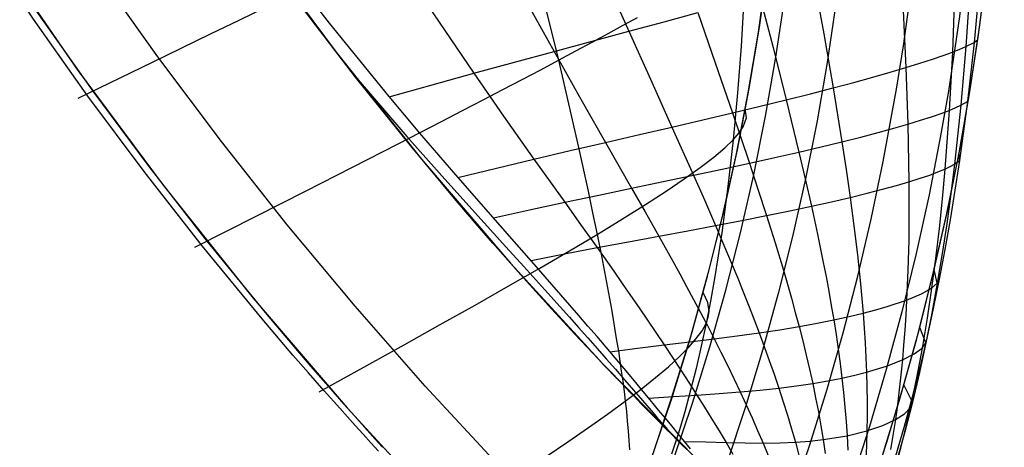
# Model space of a CAD drawing. Header units: millimetres. Extents: x -58 to 58, y -58 to 57.
# Tile 3 of 102: x -47.54 to -34.01, y -38.67 to -32.79. Entities that reach past the tile are written whole.
import ezdxf

# ---------------------------------------------------------------- set-up
doc = ezdxf.new("R2010")
doc.units = ezdxf.units.MM
doc.header["$MEASUREMENT"] = 0
doc.layers.add('Predefinito', color=5, linetype='Continuous')

msp = doc.modelspace()

# ---------------------------------------------------------------- linework, layer by layer
at = {"layer": 'Predefinito', "extrusion": (2.88321e-07, -6.82626e-07, 1)}
msp.add_lwpolyline([(-36.323, -40.631), (-36.008, -39.766), (-35.717, -38.902), (-35.451, -38.039), (-35.21, -37.177), (-34.992, -36.317), (-34.797, -35.459), (-34.625, -34.603), (-34.475, -33.75), (-34.347, -32.9), (-34.24, -32.054), (-34.155, -31.211), (-34.089, -30.373), (-34.043, -29.539), (-34.017, -28.71), (-34.009, -27.885), (-34.02, -27.066), (-34.049, -26.253), (-34.094, -25.446), (-34.157, -24.645), (-34.235, -23.85), (-34.33, -23.062), (-34.439, -22.281), (-34.563, -21.508), (-34.701, -20.741), (-34.853, -19.983), (-35.018, -19.232), (-35.196, -18.49), (-35.386, -17.755), (-35.587, -17.03), (-35.8, -16.313), (-36.257, -14.906), (-36.501, -14.215), (-36.758, -13.528), (-37.029, -12.846), (-37.313, -12.169), (-37.614, -11.499), (-37.931, -10.834), (-38.265, -10.177), (-38.619, -9.526), (-38.992, -8.883), (-39.385, -8.249), (-39.801, -7.624), (-40.238, -7.008), (-40.698, -6.403), (-41.182, -5.809), (-41.69, -5.227), (-41.954, -4.941), (-42.223, -4.658), (-42.5, -4.379), (-42.782, -4.103), (-43.071, -3.83), (-43.367, -3.562), (-43.669, -3.297), (-43.978, -3.035), (-44.293, -2.778), (-44.615, -2.524), (-45.279, -2.029), (-45.97, -1.55), (-46.689, -1.087), (-47.435, -0.642), (-48.209, -0.214), (-49.012, 0.196), (-49.843, 0.589), (-50.704, 0.965), (-51.595, 1.322), (-52.516, 1.663), (-53.468, 1.986), (-54.452, 2.291)], dxfattribs=at)
at = {"layer": 'Predefinito'}
for points in [[(-49.89, -21.938), (-49.103, -23.647), (-48.257, -25.327), (-47.354, -26.978), (-46.395, -28.596), (-45.38, -30.181), (-44.312, -31.729), (-43.19, -33.24), (-42.017, -34.711), (-40.794, -36.14), (-39.522, -37.527), (-38.203, -38.868), (-36.839, -40.164), (-35.431, -41.412), (-33.98, -42.61)], [(-33.304, -45.641), (-34.468, -44.768), (-35.612, -43.864), (-36.733, -42.929), (-37.831, -41.965), (-38.904, -40.972), (-39.952, -39.952), (-40.972, -38.904), (-41.965, -37.831), (-42.929, -36.733), (-43.864, -35.612), (-44.768, -34.468), (-45.641, -33.304), (-46.482, -32.12), (-47.29, -30.917), (-48.066, -29.698), (-48.807, -28.462), (-49.515, -27.213), (-50.188, -25.95), (-50.827, -24.676), (-51.43, -23.391), (-51.999, -22.098)], [(-39.891, -41.412), (-39.523, -40.561), (-39.183, -39.711), (-38.869, -38.861), (-38.582, -38.013), (-38.321, -37.165), (-38.086, -36.32), (-37.875, -35.477), (-37.689, -34.636), (-37.527, -33.797), (-37.387, -32.962), (-37.271, -32.129), (-37.176, -31.3), (-37.104, -30.475), (-37.052, -29.654), (-37.021, -28.837), (-37.009, -28.025), (-37.017, -27.217), (-37.044, -26.415), (-37.089, -25.619), (-37.152, -24.828), (-37.232, -24.043), (-37.329, -23.265), (-37.442, -22.494)], [(-39.891, -41.412), (-39.523, -40.561), (-39.183, -39.711), (-38.869, -38.861), (-38.582, -38.013), (-38.321, -37.165), (-38.086, -36.32), (-37.875, -35.477), (-37.689, -34.636), (-37.527, -33.797), (-37.387, -32.962), (-37.271, -32.129), (-37.176, -31.3), (-37.104, -30.475), (-37.052, -29.654), (-37.021, -28.837), (-37.009, -28.025), (-37.017, -27.217), (-37.044, -26.415), (-37.089, -25.619), (-37.152, -24.828), (-37.232, -24.043), (-37.329, -23.265), (-37.442, -22.494)], [(-37.505, -40.91), (-37.213, -40.158), (-36.939, -39.401), (-36.682, -38.638), (-36.444, -37.87), (-36.223, -37.097), (-36.021, -36.318), (-35.837, -35.534), (-35.67, -34.744), (-35.488, -33.75), (-35.393, -33.151), (-35.283, -32.352), (-35.192, -31.553), (-35.119, -30.755), (-35.065, -29.956), (-35.029, -29.158), (-35.011, -28.36), (-35.011, -27.562), (-35.029, -26.764), (-35.064, -25.966), (-35.117, -25.169), (-35.186, -24.371), (-35.273, -23.574), (-35.377, -22.777)], [(-36.371, -22.891), (-36.266, -23.692), (-36.179, -24.494), (-36.11, -25.298), (-36.058, -26.102), (-36.025, -26.907), (-36.01, -27.714), (-36.014, -28.522), (-36.036, -29.33), (-36.078, -30.141), (-36.139, -30.952), (-36.244, -31.968), (-36.321, -32.576), (-36.441, -33.383), (-36.581, -34.184), (-36.74, -34.981), (-36.917, -35.772), (-37.114, -36.558), (-37.33, -37.34), (-37.565, -38.116), (-37.819, -38.887), (-38.092, -39.653), (-38.384, -40.414), (-38.695, -41.17)], [(-36.323, -40.631), (-36.007, -39.767), (-35.717, -38.903), (-35.451, -38.039), (-35.21, -37.178), (-34.992, -36.317), (-34.797, -35.459), (-34.625, -34.603), (-34.475, -33.75), (-34.347, -32.901), (-34.24, -32.054), (-34.154, -31.212), (-34.089, -30.373), (-34.043, -29.539), (-34.017, -28.71), (-34.009, -27.886), (-34.02, -27.067), (-34.048, -26.253), (-34.094, -25.446), (-34.157, -24.645), (-34.235, -23.85), (-34.329, -23.062)], [(-52.636, -23.145), (-51.806, -24.948), (-50.914, -26.722), (-49.961, -28.463), (-48.949, -30.171), (-47.878, -31.842), (-46.751, -33.476), (-45.567, -35.069), (-44.33, -36.621), (-43.039, -38.13), (-41.698, -39.592), (-40.306, -41.008), (-38.867, -42.375), (-37.381, -43.691), (-35.851, -44.955), (-34.278, -46.166), (-32.664, -47.322)]]:
    msp.add_lwpolyline(points, dxfattribs=at)
at = {"layer": 'Predefinito', "extrusion": (-0.137595, 0.978799, -0.151723)}
msp.add_lwpolyline([(47.609, 24.462), (47.434, 24.652)], dxfattribs=at)
at = {"layer": 'Predefinito', "extrusion": (0.157007, 0.987598, 0)}
msp.add_lwpolyline([(29.748, 320), (29.726, 320), (29.703, 319.999), (29.681, 319.998), (29.658, 319.996), (29.635, 319.994), (29.612, 319.991), (29.589, 319.987), (29.566, 319.983), (29.543, 319.979), (29.519, 319.974), (29.496, 319.968), (29.473, 319.961), (29.449, 319.954), (29.426, 319.947), (29.403, 319.939), (29.38, 319.93), (29.357, 319.92), (29.334, 319.91), (29.311, 319.9), (29.289, 319.888), (29.266, 319.876), (29.244, 319.864), (29.222, 319.851), (29.201, 319.837), (29.179, 319.823), (29.158, 319.808), (29.138, 319.792), (29.118, 319.776), (29.098, 319.76), (29.078, 319.743), (29.059, 319.725), (29.041, 319.707), (29.023, 319.689), (29.005, 319.67), (28.988, 319.65), (28.972, 319.63), (28.956, 319.61), (28.94, 319.589), (28.925, 319.568), (28.911, 319.547), (28.897, 319.526), (28.884, 319.504), (28.872, 319.482), (28.86, 319.459), (28.848, 319.437), (28.838, 319.414), (28.828, 319.391), (28.818, 319.368), (28.809, 319.345), (28.801, 319.322), (28.794, 319.298), (28.787, 319.275), (28.78, 319.252), (28.774, 319.229), (28.769, 319.205), (28.765, 319.182), (28.761, 319.159), (28.757, 319.136), (28.754, 319.113), (28.752, 319.09), (28.75, 319.067), (28.749, 319.045), (28.748, 319.022), (28.748, 319)], dxfattribs=at)
at = {"layer": 'Predefinito', "extrusion": (0.162862, 0.986649, 0)}
msp.add_lwpolyline([(29.518, 320), (29.496, 320), (29.473, 319.999), (29.451, 319.998), (29.428, 319.996), (29.405, 319.994), (29.382, 319.991), (29.359, 319.987), (29.336, 319.983), (29.313, 319.979), (29.289, 319.974), (29.266, 319.968), (29.243, 319.961), (29.219, 319.954), (29.196, 319.947), (29.173, 319.939), (29.15, 319.93), (29.127, 319.92), (29.104, 319.91), (29.081, 319.9), (29.059, 319.888), (29.036, 319.876), (29.014, 319.864), (28.992, 319.851), (28.971, 319.837), (28.949, 319.823), (28.928, 319.808), (28.908, 319.792), (28.888, 319.776), (28.868, 319.76), (28.848, 319.743), (28.829, 319.725), (28.811, 319.707), (28.793, 319.689), (28.775, 319.67), (28.758, 319.65), (28.741, 319.63), (28.725, 319.61), (28.71, 319.589), (28.695, 319.568), (28.681, 319.547), (28.667, 319.526), (28.654, 319.504), (28.641, 319.482), (28.63, 319.459), (28.618, 319.437), (28.608, 319.414), (28.597, 319.391), (28.588, 319.368), (28.579, 319.345), (28.571, 319.322), (28.563, 319.298), (28.556, 319.275), (28.55, 319.252), (28.544, 319.229), (28.539, 319.205), (28.535, 319.182), (28.531, 319.159), (28.527, 319.136), (28.524, 319.113), (28.522, 319.09), (28.52, 319.067), (28.519, 319.045), (28.518, 319.022), (28.518, 319)], dxfattribs=at)
at = {"layer": 'Predefinito', "extrusion": (1, 0, 0)}
msp.add_lwpolyline([(-33.75, 319), (-33.75, 60.004)], dxfattribs=at)
at = {"layer": 'Predefinito', "extrusion": (-0.112164, 0.9843, -0.136285)}
msp.add_lwpolyline([(46.233, 24.716), (46.022, 24.968)], dxfattribs=at)
at = {"layer": 'Predefinito', "extrusion": (0.168723, 0.985663, 0)}
msp.add_lwpolyline([(29.285, 320), (29.263, 320), (29.24, 319.999), (29.218, 319.998), (29.195, 319.996), (29.172, 319.994), (29.149, 319.991), (29.126, 319.987), (29.103, 319.983), (29.08, 319.979), (29.056, 319.974), (29.033, 319.968), (29.01, 319.961), (28.987, 319.954), (28.963, 319.947), (28.94, 319.939), (28.917, 319.93), (28.894, 319.92), (28.871, 319.91), (28.848, 319.9), (28.826, 319.888), (28.803, 319.876), (28.781, 319.864), (28.759, 319.851), (28.738, 319.837), (28.716, 319.823), (28.696, 319.808), (28.675, 319.792), (28.655, 319.776), (28.635, 319.76), (28.615, 319.743), (28.596, 319.725), (28.578, 319.707), (28.56, 319.689), (28.542, 319.67), (28.525, 319.65), (28.509, 319.63), (28.493, 319.61), (28.477, 319.589), (28.462, 319.568), (28.448, 319.547), (28.434, 319.526), (28.421, 319.504), (28.409, 319.482), (28.397, 319.459), (28.385, 319.437), (28.375, 319.414), (28.365, 319.391), (28.355, 319.368), (28.346, 319.345), (28.338, 319.322), (28.331, 319.298), (28.324, 319.275), (28.317, 319.252), (28.311, 319.229), (28.306, 319.205), (28.302, 319.182), (28.298, 319.159), (28.294, 319.136), (28.291, 319.113), (28.289, 319.09), (28.287, 319.067), (28.286, 319.045), (28.285, 319.022), (28.285, 319)], dxfattribs=at)
at = {"layer": 'Predefinito', "extrusion": (0.185525, 0.98264, 0)}
msp.add_lwpolyline([(29.604, 320), (29.626, 320), (29.648, 319.999), (29.671, 319.998), (29.694, 319.996), (29.716, 319.994), (29.739, 319.991), (29.762, 319.987), (29.786, 319.983), (29.809, 319.979), (29.832, 319.974), (29.856, 319.968), (29.879, 319.961), (29.902, 319.954), (29.925, 319.947), (29.949, 319.939), (29.972, 319.93), (29.995, 319.92), (30.018, 319.91), (30.04, 319.9), (30.063, 319.888), (30.085, 319.876), (30.107, 319.864), (30.129, 319.851), (30.151, 319.837), (30.172, 319.823), (30.193, 319.808), (30.214, 319.792), (30.234, 319.776), (30.254, 319.76), (30.273, 319.743), (30.292, 319.725), (30.311, 319.707), (30.329, 319.689), (30.346, 319.67), (30.363, 319.65), (30.38, 319.63), (30.396, 319.61), (30.411, 319.589), (30.426, 319.568), (30.441, 319.547), (30.454, 319.526), (30.468, 319.504), (30.48, 319.482), (30.492, 319.459), (30.503, 319.437), (30.514, 319.414), (30.524, 319.391), (30.533, 319.368), (30.542, 319.345), (30.551, 319.322), (30.558, 319.298), (30.565, 319.275), (30.571, 319.252), (30.577, 319.229), (30.582, 319.205), (30.587, 319.182), (30.591, 319.159), (30.594, 319.136), (30.597, 319.113), (30.6, 319.09), (30.601, 319.067), (30.603, 319.045), (30.603, 319.022), (30.604, 319)], dxfattribs=at)
at = {"layer": 'Predefinito', "extrusion": (0.180414, 0.983591, 0)}
msp.add_lwpolyline([(28.813, 320), (28.791, 320), (28.769, 319.999), (28.746, 319.998), (28.723, 319.996), (28.7, 319.994), (28.677, 319.991), (28.654, 319.987), (28.631, 319.983), (28.608, 319.979), (28.585, 319.974), (28.561, 319.968), (28.538, 319.961), (28.515, 319.954), (28.491, 319.947), (28.468, 319.939), (28.445, 319.93), (28.422, 319.92), (28.399, 319.91), (28.376, 319.9), (28.354, 319.888), (28.331, 319.876), (28.309, 319.864), (28.287, 319.851), (28.266, 319.837), (28.245, 319.823), (28.224, 319.808), (28.203, 319.792), (28.183, 319.776), (28.163, 319.76), (28.144, 319.743), (28.125, 319.725), (28.106, 319.707), (28.088, 319.689), (28.07, 319.67), (28.053, 319.65), (28.037, 319.63), (28.021, 319.61), (28.005, 319.589), (27.99, 319.568), (27.976, 319.547), (27.962, 319.526), (27.949, 319.504), (27.937, 319.482), (27.925, 319.459), (27.914, 319.437), (27.903, 319.414), (27.893, 319.391), (27.883, 319.368), (27.875, 319.345), (27.866, 319.322), (27.859, 319.298), (27.852, 319.275), (27.845, 319.252), (27.84, 319.229), (27.834, 319.205), (27.83, 319.182), (27.826, 319.159), (27.822, 319.136), (27.819, 319.113), (27.817, 319.09), (27.815, 319.067), (27.814, 319.045), (27.813, 319.022), (27.813, 319)], dxfattribs=at)
at = {"layer": 'Predefinito', "extrusion": (-0.086574, 0.989218, -0.11812)}
msp.add_lwpolyline([(44.732, 25.153), (44.487, 25.483)], dxfattribs=at)
at = {"layer": 'Predefinito', "extrusion": (0.203648, 0.979044, 0)}
msp.add_lwpolyline([(27.846, 320), (27.824, 320), (27.801, 319.999), (27.779, 319.998), (27.756, 319.996), (27.733, 319.994), (27.71, 319.991), (27.687, 319.987), (27.664, 319.983), (27.641, 319.979), (27.617, 319.974), (27.594, 319.968), (27.571, 319.961), (27.547, 319.954), (27.524, 319.947), (27.501, 319.939), (27.478, 319.93), (27.455, 319.92), (27.432, 319.91), (27.409, 319.9), (27.386, 319.888), (27.364, 319.876), (27.342, 319.864), (27.32, 319.851), (27.299, 319.837), (27.277, 319.823), (27.256, 319.808), (27.236, 319.792), (27.215, 319.776), (27.196, 319.76), (27.176, 319.743), (27.157, 319.725), (27.139, 319.707), (27.121, 319.689), (27.103, 319.67), (27.086, 319.65), (27.069, 319.63), (27.053, 319.61), (27.038, 319.589), (27.023, 319.568), (27.009, 319.547), (26.995, 319.526), (26.982, 319.504), (26.969, 319.482), (26.957, 319.459), (26.946, 319.437), (26.935, 319.414), (26.925, 319.391), (26.916, 319.368), (26.907, 319.345), (26.899, 319.322), (26.891, 319.298), (26.884, 319.275), (26.878, 319.252), (26.872, 319.229), (26.867, 319.205), (26.862, 319.182), (26.858, 319.159), (26.855, 319.136), (26.852, 319.113), (26.85, 319.09), (26.848, 319.067), (26.847, 319.045), (26.846, 319.022), (26.846, 319)], dxfattribs=at)
at = {"layer": 'Predefinito', "extrusion": (-0.074056, 0.991392, -0.107967)}
msp.add_lwpolyline([(43.944, 25.456), (43.686, 25.829)], dxfattribs=at)
at = {"layer": 'Predefinito', "extrusion": (0.234631, 0.972085, 0)}
msp.add_lwpolyline([(27.493, 320), (27.516, 320), (27.538, 319.999), (27.561, 319.998), (27.583, 319.996), (27.606, 319.994), (27.629, 319.991), (27.652, 319.987), (27.675, 319.983), (27.699, 319.979), (27.722, 319.974), (27.745, 319.968), (27.769, 319.961), (27.792, 319.954), (27.815, 319.947), (27.838, 319.939), (27.862, 319.93), (27.885, 319.92), (27.907, 319.91), (27.93, 319.9), (27.953, 319.888), (27.975, 319.876), (27.997, 319.864), (28.019, 319.851), (28.041, 319.837), (28.062, 319.823), (28.083, 319.808), (28.104, 319.792), (28.124, 319.776), (28.144, 319.76), (28.163, 319.743), (28.182, 319.725), (28.201, 319.707), (28.219, 319.689), (28.236, 319.67), (28.253, 319.65), (28.27, 319.63), (28.286, 319.61), (28.301, 319.589), (28.316, 319.568), (28.33, 319.547), (28.344, 319.526), (28.357, 319.504), (28.37, 319.482), (28.382, 319.459), (28.393, 319.437), (28.404, 319.414), (28.414, 319.391), (28.423, 319.368), (28.432, 319.345), (28.44, 319.322), (28.448, 319.298), (28.455, 319.275), (28.461, 319.252), (28.467, 319.229), (28.472, 319.205), (28.477, 319.182), (28.481, 319.159), (28.484, 319.136), (28.487, 319.113), (28.489, 319.09), (28.491, 319.067), (28.492, 319.045), (28.493, 319.022), (28.493, 319)], dxfattribs=at)
at = {"layer": 'Predefinito', "extrusion": (-0.061455, 0.993434, -0.096504)}
msp.add_lwpolyline([(43.112, 25.846), (42.845, 26.263)], dxfattribs=at)
at = {"layer": 'Predefinito', "extrusion": (0.249475, 0.968381, 0)}
msp.add_lwpolyline([(25.82, 320), (25.798, 320), (25.776, 319.999), (25.753, 319.998), (25.73, 319.996), (25.707, 319.994), (25.684, 319.991), (25.661, 319.987), (25.638, 319.983), (25.615, 319.979), (25.592, 319.974), (25.568, 319.968), (25.545, 319.961), (25.522, 319.954), (25.498, 319.947), (25.475, 319.939), (25.452, 319.93), (25.429, 319.92), (25.406, 319.91), (25.383, 319.9), (25.361, 319.888), (25.338, 319.876), (25.316, 319.864), (25.294, 319.851), (25.273, 319.837), (25.252, 319.823), (25.231, 319.808), (25.21, 319.792), (25.19, 319.776), (25.17, 319.76), (25.151, 319.743), (25.132, 319.725), (25.113, 319.707), (25.095, 319.689), (25.077, 319.67), (25.06, 319.65), (25.044, 319.63), (25.028, 319.61), (25.012, 319.589), (24.997, 319.568), (24.983, 319.547), (24.969, 319.526), (24.956, 319.504), (24.944, 319.482), (24.932, 319.459), (24.92, 319.437), (24.91, 319.414), (24.9, 319.391), (24.89, 319.368), (24.881, 319.345), (24.873, 319.322), (24.866, 319.298), (24.859, 319.275), (24.852, 319.252), (24.847, 319.229), (24.841, 319.205), (24.837, 319.182), (24.833, 319.159), (24.829, 319.136), (24.826, 319.113), (24.824, 319.09), (24.822, 319.067), (24.821, 319.045), (24.82, 319.022), (24.82, 319)], dxfattribs=at)
at = {"layer": 'Predefinito', "extrusion": (-0.034672, 0.997271, -0.065179)}
msp.add_lwpolyline([(41.239, 27.17), (40.991, 27.634)], dxfattribs=at)
at = {"layer": 'Predefinito', "extrusion": (0.282621, 0.959232, 0)}
msp.add_lwpolyline([(25.255, 320), (25.277, 320), (25.3, 319.999), (25.322, 319.998), (25.345, 319.996), (25.368, 319.994), (25.391, 319.991), (25.414, 319.987), (25.437, 319.983), (25.46, 319.979), (25.484, 319.974), (25.507, 319.968), (25.53, 319.961), (25.554, 319.954), (25.577, 319.947), (25.6, 319.939), (25.623, 319.93), (25.646, 319.92), (25.669, 319.91), (25.692, 319.9), (25.714, 319.888), (25.737, 319.876), (25.759, 319.864), (25.781, 319.851), (25.802, 319.837), (25.824, 319.823), (25.845, 319.808), (25.865, 319.792), (25.885, 319.776), (25.905, 319.76), (25.925, 319.743), (25.944, 319.725), (25.962, 319.707), (25.98, 319.689), (25.998, 319.67), (26.015, 319.65), (26.032, 319.63), (26.048, 319.61), (26.063, 319.589), (26.078, 319.568), (26.092, 319.547), (26.106, 319.526), (26.119, 319.504), (26.132, 319.482), (26.143, 319.459), (26.155, 319.437), (26.165, 319.414), (26.176, 319.391), (26.185, 319.368), (26.194, 319.345), (26.202, 319.322), (26.21, 319.298), (26.217, 319.275), (26.223, 319.252), (26.229, 319.229), (26.234, 319.205), (26.238, 319.182), (26.242, 319.159), (26.246, 319.136), (26.249, 319.113), (26.251, 319.09), (26.253, 319.067), (26.254, 319.045), (26.255, 319.022), (26.255, 319)], dxfattribs=at)
at = {"layer": 'Predefinito', "extrusion": (-0.021012, 0.998811, -0.043993)}
msp.add_lwpolyline([(40.226, 28.246), (40.017, 28.684)], dxfattribs=at)
at = {"layer": 'Predefinito', "extrusion": (-0.007514, 0.999814, -0.017735)}
msp.add_lwpolyline([(39.192, 29.717), (39.044, 30.065)], dxfattribs=at)
at = {"layer": 'Predefinito', "extrusion": (0.294345, 0.955699, 0)}
msp.add_lwpolyline([(23.681, 320), (23.659, 320), (23.637, 319.999), (23.614, 319.998), (23.591, 319.996), (23.568, 319.994), (23.545, 319.991), (23.522, 319.987), (23.499, 319.983), (23.476, 319.979), (23.453, 319.974), (23.429, 319.968), (23.406, 319.961), (23.383, 319.954), (23.359, 319.947), (23.336, 319.939), (23.313, 319.93), (23.29, 319.92), (23.267, 319.91), (23.244, 319.9), (23.222, 319.888), (23.2, 319.876), (23.177, 319.864), (23.156, 319.851), (23.134, 319.837), (23.113, 319.823), (23.092, 319.808), (23.071, 319.792), (23.051, 319.776), (23.031, 319.76), (23.012, 319.743), (22.993, 319.725), (22.974, 319.707), (22.956, 319.689), (22.938, 319.67), (22.921, 319.65), (22.905, 319.63), (22.889, 319.61), (22.873, 319.589), (22.858, 319.568), (22.844, 319.547), (22.83, 319.526), (22.817, 319.504), (22.805, 319.482), (22.793, 319.459), (22.782, 319.437), (22.771, 319.414), (22.761, 319.391), (22.751, 319.368), (22.743, 319.345), (22.734, 319.322), (22.727, 319.298), (22.72, 319.275), (22.713, 319.252), (22.708, 319.229), (22.702, 319.205), (22.698, 319.182), (22.694, 319.159), (22.69, 319.136), (22.688, 319.113), (22.685, 319.09), (22.683, 319.067), (22.682, 319.045), (22.681, 319.022), (22.681, 319)], dxfattribs=at)
at = {"layer": 'Predefinito'}
for points in [[(-36.323, -40.631, 60.007), (-36.146, -40.154, 60.01), (-35.875, -39.38, 60.012), (-35.621, -38.6, 60.012), (-35.386, -37.814, 60.011), (-35.169, -37.023, 60.009), (-34.97, -36.227, 60.007), (-34.79, -35.426, 60.006), (-34.628, -34.622, 60.005), (-34.485, -33.813, 60.004), (-34.361, -33.002, 60.004), (-34.256, -32.188, 60.004), (-34.169, -31.373, 60.004), (-34.102, -30.556, 60.004), (-34.052, -29.739, 60.004), (-34.022, -28.921, 60.003), (-34.01, -28.103, 60.003), (-34.015, -27.286, 60.003), (-34.039, -26.469, 60.002), (-34.081, -25.654, 60.002), (-34.14, -24.841, 60.002), (-34.216, -24.03, 60.002), (-34.309, -23.222, 60.002), (-34.419, -22.416, 60.002)], [(-52.916, -22.497, 30), (-52.395, -23.686, 30), (-51.847, -24.863, 30), (-51.272, -26.027, 30), (-50.672, -27.178, 30), (-50.045, -28.315, 30), (-49.393, -29.438, 30), (-48.716, -30.545, 29.999), (-48.014, -31.637, 29.999), (-47.287, -32.713, 30.001), (-46.536, -33.773, 30.003), (-45.764, -34.813, 30.002), (-44.967, -35.837, 29.992), (-44.142, -36.847, 29.981), (-43.722, -37.345, 29.995), (-43.51, -37.591, 30.011), (-43.296, -37.837, 30.035), (-43.083, -38.079, 30.067), (-42.977, -38.199, 30.087), (-42.87, -38.318, 30.11), (-42.764, -38.437, 30.136), (-42.658, -38.554, 30.166), (-42.552, -38.671, 30.198)], [(-42.607, -38.724, 30.108), (-42.714, -38.608, 30.077), (-42.82, -38.491, 30.05), (-42.927, -38.373, 30.026), (-43.035, -38.254, 30.005), (-43.142, -38.134, 29.986), (-43.356, -37.893, 29.958), (-43.57, -37.649, 29.938), (-43.784, -37.403, 29.926), (-44.206, -36.907, 29.921), (-45.033, -35.901, 29.947), (-45.831, -34.88, 29.972), (-46.603, -33.843, 29.988), (-47.352, -32.785, 30), (-48.076, -31.71, 30.013), (-48.774, -30.619, 30.026), (-49.444, -29.513, 30.039), (-50.089, -28.39, 30.051), (-50.707, -27.252, 30.062), (-51.297, -26.1, 30.072), (-51.86, -24.935, 30.082), (-52.395, -23.756, 30.092), (-52.902, -22.564, 30.101)], [(-39.54, -41.343, 319.707), (-39.113, -40.333, 319.707), (-38.821, -39.584, 319.707), (-38.547, -38.827, 319.707), (-38.291, -38.062, 319.707), (-38.053, -37.29, 319.707), (-37.833, -36.51, 319.707), (-37.633, -35.722, 319.707), (-37.451, -34.925, 319.707), (-37.288, -34.121, 319.707), (-37.145, -33.308, 319.707), (-37.022, -32.486, 319.707), (-36.92, -31.656, 319.707), (-36.838, -30.823, 319.707), (-36.777, -29.992, 319.707), (-36.738, -29.162, 319.707), (-36.718, -28.333, 319.707), (-36.719, -27.506, 319.707), (-36.74, -26.679, 319.707), (-36.781, -25.854, 319.707), (-36.841, -25.029, 319.707), (-36.92, -24.205, 319.707), (-37.018, -23.383, 319.707), (-37.135, -22.561, 319.707)], [(-34.645, -22.912, 319.707), (-34.543, -23.73, 319.707), (-34.459, -24.548, 319.707), (-34.393, -25.367, 319.707), (-34.345, -26.186, 319.707), (-34.315, -27.005, 319.707), (-34.302, -27.824, 319.707), (-34.309, -28.644, 319.707), (-34.333, -29.464, 319.707), (-34.377, -30.285, 319.707), (-34.439, -31.105, 319.707), (-34.521, -31.926, 319.707), (-34.622, -32.747, 319.707), (-34.775, -33.774, 319.707), (-34.883, -34.388, 319.707), (-35.042, -35.202, 319.707), (-35.219, -36.008, 319.707), (-35.415, -36.808, 319.707), (-35.63, -37.601, 319.707), (-35.862, -38.387, 319.707), (-36.112, -39.166, 319.707), (-36.519, -40.322, 319.707), (-36.668, -40.715, 319.707)], [(-37.292, -23.107, 60), (-37.198, -23.893, 60), (-37.121, -24.685, 60), (-37.06, -25.484, 60), (-37.017, -26.288, 60), (-36.993, -27.098, 60), (-36.987, -27.913, 60), (-37, -28.733, 60), (-37.033, -29.557, 60), (-37.087, -30.386, 60), (-37.162, -31.219, 60), (-37.258, -32.055, 60), (-37.376, -32.895, 60), (-37.517, -33.737, 60), (-37.681, -34.583, 60), (-37.868, -35.431, 60), (-38.08, -36.281, 60), (-38.317, -37.133, 60), (-38.579, -37.987, 60), (-38.867, -38.842, 60), (-39.181, -39.698, 60), (-39.522, -40.555, 60), (-39.891, -41.412, 60)], [(-40.733, -30.938, 38.244), (-40.133, -33.35, 38.494), (-39.858, -34.55, 38.634), (-39.728, -35.148, 38.72), (-39.665, -35.446, 38.771), (-39.604, -35.744, 38.828), (-39.545, -36.039, 38.891), (-39.488, -36.333, 38.962), (-39.434, -36.626, 39.042), (-39.408, -36.771, 39.085), (-39.382, -36.916, 39.131), (-39.358, -37.06, 39.18), (-39.335, -37.203, 39.232), (-39.312, -37.345, 39.287), (-39.291, -37.486, 39.346), (-39.271, -37.626, 39.407), (-39.252, -37.764, 39.472), (-39.234, -37.902, 39.541), (-39.218, -38.038, 39.613), (-39.202, -38.175, 39.691), (-39.189, -38.311, 39.772), (-39.176, -38.444, 39.858), (-39.166, -38.577, 39.947), (-39.157, -38.707, 40.039)], [(-39.758, -31.633, 33.701), (-39.166, -32.951, 33.955), (-38.871, -33.61, 34.097), (-38.576, -34.27, 34.252), (-38.281, -34.931, 34.426), (-38.13, -35.271, 34.522), (-37.977, -35.622, 34.629), (-37.824, -35.981, 34.748), (-37.747, -36.163, 34.814), (-37.671, -36.347, 34.883), (-37.596, -36.532, 34.958), (-37.521, -36.719, 35.037), (-37.448, -36.907, 35.121), (-37.376, -37.096, 35.211), (-37.306, -37.286, 35.306), (-37.237, -37.477, 35.408), (-37.171, -37.667, 35.517), (-37.107, -37.857, 35.631), (-37.045, -38.044, 35.752), (-36.987, -38.231, 35.879), (-36.931, -38.415, 36.012), (-36.879, -38.599, 36.15), (-36.83, -38.781, 36.293)], [(-38.319, -38.693, 31.257), (-38.403, -38.59, 31.146), (-38.489, -38.485, 31.04), (-38.577, -38.378, 30.937), (-38.666, -38.27, 30.837), (-38.758, -38.159, 30.742), (-38.815, -38.09, 30.685), (-38.874, -38.019, 30.629), (-38.992, -37.877, 30.523), (-39.112, -37.732, 30.424), (-39.234, -37.586, 30.331), (-39.357, -37.44, 30.244), (-39.481, -37.294, 30.163), (-39.605, -37.149, 30.089), (-39.729, -37.004, 30.019), (-39.853, -36.86, 29.955), (-39.977, -36.717, 29.895), (-40.101, -36.575, 29.839), (-40.224, -36.433, 29.788), (-40.467, -36.155, 29.696), (-40.707, -35.883, 29.615), (-41.166, -35.361, 29.478), (-41.607, -34.857, 29.362), (-42.039, -34.352, 29.26), (-42.462, -33.849, 29.169), (-43.283, -32.842, 29.008), (-44.085, -31.805, 28.866)], [(-40.89, -31.979, 32.034), (-40.196, -33.23, 32.269), (-39.844, -33.855, 32.4), (-39.489, -34.481, 32.546), (-39.13, -35.108, 32.711), (-38.945, -35.432, 32.803), (-38.756, -35.767, 32.905), (-38.565, -36.11, 33.021), (-38.469, -36.285, 33.085), (-38.373, -36.461, 33.154), (-38.277, -36.639, 33.227), (-38.182, -36.818, 33.305), (-38.088, -36.998, 33.389), (-37.995, -37.179, 33.479), (-37.903, -37.361, 33.576), (-37.812, -37.544, 33.679), (-37.724, -37.727, 33.789), (-37.638, -37.908, 33.906), (-37.555, -38.087, 34.029), (-37.474, -38.264, 34.159), (-37.397, -38.438, 34.295), (-37.323, -38.612, 34.437), (-37.252, -38.783, 34.585)], [(-36.626, -32.246, 39.509), (-36.489, -32.989, 39.655), (-36.36, -33.731, 39.811), (-36.24, -34.473, 39.982), (-36.182, -34.851, 40.075), (-36.127, -35.236, 40.177), (-36.074, -35.627, 40.288), (-36.027, -36.024, 40.411), (-35.985, -36.425, 40.549), (-35.966, -36.626, 40.623), (-35.949, -36.828, 40.702), (-35.934, -37.031, 40.785), (-35.921, -37.234, 40.873), (-35.911, -37.437, 40.965), (-35.902, -37.64, 41.063), (-35.897, -37.842, 41.165), (-35.894, -38.043, 41.272), (-35.893, -38.245, 41.383), (-35.896, -38.446, 41.498), (-35.902, -38.646, 41.617), (-35.911, -38.847, 41.74)], [(-34.349, -32.294, 51.902), (-34.423, -33.106, 51.975), (-34.514, -33.917, 52.054), (-34.623, -34.729, 52.142), (-34.751, -35.544, 52.245), (-34.823, -35.952, 52.303), (-34.901, -36.359, 52.368), (-34.984, -36.765, 52.439), (-35.074, -37.171, 52.517), (-35.17, -37.577, 52.603), (-35.274, -37.982, 52.694), (-35.385, -38.387, 52.791), (-35.503, -38.791, 52.893)], [(-42.096, -32.349, 30.464), (-41.298, -33.53, 30.672), (-40.889, -34.12, 30.79), (-40.473, -34.71, 30.922), (-40.049, -35.303, 31.073), (-39.83, -35.609, 31.159), (-39.605, -35.926, 31.254), (-39.375, -36.251, 31.364), (-39.259, -36.417, 31.424), (-39.143, -36.584, 31.49), (-39.027, -36.752, 31.56), (-38.911, -36.922, 31.636), (-38.796, -37.092, 31.718), (-38.681, -37.264, 31.807), (-38.567, -37.436, 31.902), (-38.454, -37.61, 32.004), (-38.343, -37.782, 32.114), (-38.288, -37.867, 32.171), (-38.234, -37.952, 32.23), (-38.129, -38.12, 32.355), (-38.026, -38.284, 32.486), (-37.927, -38.446, 32.623), (-37.831, -38.606, 32.767), (-37.738, -38.763, 32.918)], [(-37.371, -32.458, 37.586), (-37.184, -33.177, 37.734), (-37.004, -33.895, 37.895), (-36.829, -34.614, 38.071), (-36.743, -34.981, 38.168), (-36.657, -35.357, 38.274), (-36.574, -35.74, 38.391), (-36.495, -36.129, 38.521), (-36.457, -36.325, 38.592), (-36.42, -36.523, 38.666), (-36.385, -36.721, 38.746), (-36.352, -36.92, 38.829), (-36.32, -37.12, 38.918), (-36.291, -37.32, 39.012), (-36.264, -37.521, 39.112), (-36.239, -37.72, 39.216), (-36.217, -37.919, 39.326), (-36.198, -38.118, 39.441), (-36.182, -38.315, 39.561), (-36.168, -38.512, 39.685), (-36.158, -38.709, 39.814)], [(-34.693, -32.439, 47.745), (-34.721, -33.24, 47.854), (-34.765, -34.04, 47.971), (-34.824, -34.847, 48.101), (-34.861, -35.255, 48.175), (-34.904, -35.664, 48.255), (-34.952, -36.074, 48.343), (-35.007, -36.485, 48.44), (-35.069, -36.896, 48.547), (-35.138, -37.307, 48.665), (-35.215, -37.717, 48.795), (-35.302, -38.128, 48.934), (-35.397, -38.538, 49.082), (-35.504, -38.948, 49.238)], [(-34.48, -32.355, 49.828), (-34.534, -33.163, 49.92), (-34.604, -33.969, 50.018), (-34.691, -34.781, 50.128), (-34.742, -35.188, 50.189), (-34.798, -35.597, 50.256), (-34.86, -36.006, 50.33), (-34.928, -36.416, 50.41), (-35.003, -36.825, 50.5), (-35.084, -37.233, 50.598), (-35.172, -37.642, 50.705), (-35.269, -38.05, 50.82), (-35.374, -38.458, 50.943), (-35.488, -38.866, 51.072)], [(-46.735, -33.87, 29.793), (-45.716, -33.376, 30.895), (-44.916, -32.988, 31.828), (-44.525, -32.798, 32.309), (-44.139, -32.611, 32.8)], [(-38.371, -38.703, 31.102), (-38.437, -38.638, 31.001), (-38.506, -38.569, 30.9), (-38.578, -38.497, 30.799), (-38.653, -38.421, 30.698), (-38.732, -38.341, 30.597), (-38.815, -38.257, 30.496), (-38.903, -38.168, 30.396), (-38.997, -38.072, 30.295), (-39.096, -37.97, 30.194), (-39.149, -37.916, 30.143), (-39.204, -37.859, 30.093), (-39.26, -37.8, 30.043), (-39.32, -37.739, 29.992), (-39.381, -37.674, 29.942), (-39.446, -37.606, 29.891), (-39.514, -37.535, 29.841), (-39.585, -37.46, 29.79), (-39.66, -37.38, 29.74), (-39.74, -37.296, 29.689), (-39.824, -37.206, 29.639), (-39.915, -37.109, 29.588), (-40.011, -37.005, 29.538), (-40.115, -36.892, 29.487), (-40.229, -36.768, 29.437), (-40.354, -36.63, 29.386), (-40.493, -36.477, 29.336), (-40.65, -36.302, 29.286), (-40.83, -36.099, 29.235), (-41.037, -35.863, 29.185), (-41.276, -35.589, 29.135), (-41.543, -35.276, 29.085), (-42.17, -34.524, 28.986), (-42.925, -33.581, 28.887), (-43.712, -32.55, 28.789)], [(-37.587, -32.512, 48.918), (-37.624, -33.156, 48.973), (-37.672, -33.8, 49.036), (-37.733, -34.444, 49.11), (-37.805, -35.085, 49.198), (-37.846, -35.404, 49.249), (-37.891, -35.721, 49.304), (-37.939, -36.037, 49.366), (-37.991, -36.351, 49.434), (-38.047, -36.662, 49.509), (-38.107, -36.97, 49.591), (-38.172, -37.28, 49.683), (-38.242, -37.586, 49.782), (-38.318, -37.887, 49.888), (-38.399, -38.185, 50.001), (-38.486, -38.477, 50.119), (-38.581, -38.765, 50.243)], [(-42.46, -33.853, 29.169), (-41.872, -33.688, 29.909), (-41.298, -33.53, 30.672), (-40.738, -33.377, 31.459), (-40.196, -33.23, 32.269), (-39.671, -33.088, 33.101), (-39.166, -32.951, 33.955), (-38.682, -32.82, 34.831), (-38.221, -32.694, 35.729)], [(-38.221, -32.694, 35.729), (-37.981, -33.385, 35.876), (-37.745, -34.075, 36.037), (-37.511, -34.767, 36.214), (-37.394, -35.121, 36.312), (-37.275, -35.486, 36.42), (-37.158, -35.858, 36.54), (-37.044, -36.237, 36.674), (-36.988, -36.429, 36.747), (-36.933, -36.622, 36.825), (-36.88, -36.816, 36.908), (-36.828, -37.01, 36.995), (-36.778, -37.206, 37.089), (-36.73, -37.403, 37.188), (-36.684, -37.599, 37.292), (-36.641, -37.794, 37.403), (-36.6, -37.989, 37.519), (-36.562, -38.182, 37.641), (-36.527, -38.374, 37.768), (-36.495, -38.565, 37.9), (-36.467, -38.756, 38.037)], [(-35.399, -32.673, 43.634), (-35.359, -33.451, 43.771), (-35.332, -34.229, 43.921), (-35.317, -35.02, 44.088), (-35.317, -35.423, 44.183), (-35.321, -35.829, 44.288), (-35.332, -36.237, 44.403), (-35.35, -36.648, 44.53), (-35.361, -36.853, 44.599), (-35.375, -37.059, 44.672), (-35.391, -37.265, 44.748), (-35.408, -37.47, 44.828), (-35.429, -37.676, 44.912), (-35.451, -37.881, 45), (-35.477, -38.086, 45.091), (-35.504, -38.291, 45.185), (-35.569, -38.701, 45.382)], [(-45.133, -35.921, 29.769), (-44.282, -35.49, 30.938), (-43.613, -35.15, 31.917), (-42.965, -34.82, 32.93), (-42.34, -34.5, 33.977), (-41.741, -34.191, 35.056), (-41.452, -34.042, 35.609), (-41.171, -33.896, 36.17), (-40.899, -33.753, 36.738), (-40.635, -33.615, 37.316), (-40.379, -33.48, 37.901), (-40.133, -33.35, 38.494), (-39.897, -33.223, 39.096), (-39.67, -33.101, 39.706), (-39.454, -32.984, 40.323), (-39.247, -32.87, 40.947), (-39.05, -32.762, 41.578)], [(-41.516, -34.961, 29.384), (-40.988, -34.833, 30.142), (-40.473, -34.71, 30.922), (-39.972, -34.593, 31.723), (-39.489, -34.481, 32.546), (-39.023, -34.373, 33.389), (-38.576, -34.27, 34.252), (-38.15, -34.171, 35.135), (-37.745, -34.075, 36.037), (-37.362, -33.983, 36.957), (-37.004, -33.895, 37.895), (-36.67, -33.811, 38.847), (-36.36, -33.731, 39.811), (-36.075, -33.655, 40.787), (-35.813, -33.583, 41.773), (-35.575, -33.515, 42.768), (-35.359, -33.451, 43.771), (-35.166, -33.392, 44.783), (-34.996, -33.336, 45.801), (-34.848, -33.286, 46.825), (-34.721, -33.24, 47.854), (-34.617, -33.199, 48.887), (-34.534, -33.163, 49.92), (-34.423, -33.106, 51.975), (-34.369, -33.066, 54.014), (-34.361, -33.002, 60.004)], [(-42.972, -33.521, 28.881), (-42.217, -34.4, 29.031), (-41.776, -34.899, 29.13), (-41.326, -35.398, 29.244), (-40.857, -35.914, 29.377), (-40.613, -36.184, 29.456), (-40.364, -36.46, 29.547), (-40.238, -36.599, 29.598), (-40.112, -36.74, 29.652), (-39.985, -36.882, 29.711), (-39.858, -37.024, 29.775), (-39.731, -37.167, 29.844), (-39.604, -37.311, 29.918), (-39.477, -37.455, 29.998), (-39.351, -37.599, 30.084), (-39.226, -37.743, 30.177), (-39.103, -37.886, 30.276), (-38.981, -38.026, 30.382), (-38.922, -38.096, 30.437), (-38.863, -38.164, 30.494), (-38.786, -38.252, 30.571), (-38.711, -38.34, 30.65), (-38.637, -38.426, 30.733), (-38.565, -38.51, 30.817)], [(-41.028, -35.518, 29.517), (-40.532, -35.407, 30.285), (-40.049, -35.303, 31.073), (-39.581, -35.203, 31.882), (-39.13, -35.108, 32.711), (-38.696, -35.018, 33.559), (-38.281, -34.931, 34.426), (-37.885, -34.847, 35.311), (-37.511, -34.767, 36.214), (-37.159, -34.689, 37.135), (-36.829, -34.614, 38.071), (-36.523, -34.542, 39.021), (-36.24, -34.473, 39.982), (-35.98, -34.407, 40.953), (-35.742, -34.344, 41.934), (-35.526, -34.285, 42.923), (-35.332, -34.229, 43.921), (-35.159, -34.176, 44.925), (-35.007, -34.127, 45.935), (-34.875, -34.081, 46.95), (-34.765, -34.04, 47.971), (-34.674, -34.002, 48.995), (-34.604, -33.969, 50.018), (-34.514, -33.917, 52.054), (-34.485, -33.813, 60.004)], [(-43.424, -37.907, 29.797), (-42.77, -37.546, 31.04), (-42.257, -37.262, 32.073), (-41.76, -36.985, 33.133), (-41.281, -36.716, 34.219), (-40.824, -36.456, 35.331), (-40.39, -36.207, 36.471), (-39.983, -35.969, 37.636), (-39.604, -35.744, 38.828), (-39.256, -35.532, 40.045), (-38.94, -35.333, 41.286), (-38.656, -35.149, 42.549), (-38.405, -34.979, 43.831), (-38.186, -34.823, 45.131), (-38.001, -34.682, 46.445), (-37.85, -34.556, 47.772), (-37.733, -34.444, 49.11), (-37.649, -34.348, 50.456), (-37.594, -34.266, 51.809), (-37.55, -34.141, 54.531), (-37.567, -34.019, 60)], [(-40.512, -36.104, 29.68), (-40.052, -36.013, 30.457), (-39.605, -35.926, 31.254), (-39.172, -35.845, 32.071), (-38.756, -35.767, 32.905), (-38.357, -35.693, 33.758), (-37.977, -35.622, 34.629), (-37.616, -35.553, 35.516), (-37.275, -35.486, 36.42), (-36.956, -35.42, 37.34), (-36.657, -35.357, 38.274), (-36.381, -35.295, 39.22), (-36.127, -35.236, 40.177), (-35.893, -35.179, 41.143), (-35.681, -35.124, 42.117), (-35.489, -35.071, 43.099), (-35.317, -35.02, 44.088), (-35.165, -34.973, 45.084), (-35.032, -34.928, 46.085), (-34.919, -34.886, 47.091), (-34.824, -34.847, 48.101), (-34.749, -34.812, 49.115), (-34.691, -34.781, 50.128), (-34.623, -34.729, 52.142), (-34.628, -34.622, 60.005)], [(-39.427, -37.357, 30.197), (-39.047, -37.309, 30.994), (-38.681, -37.264, 31.807), (-38.33, -37.221, 32.635), (-37.995, -37.179, 33.479), (-37.677, -37.138, 34.338), (-37.376, -37.096, 35.211), (-37.093, -37.054, 36.097), (-36.828, -37.01, 36.995), (-36.581, -36.966, 37.907), (-36.352, -36.92, 38.829), (-36.141, -36.874, 39.762), (-35.949, -36.828, 40.702), (-35.774, -36.782, 41.649), (-35.616, -36.737, 42.604), (-35.35, -36.648, 44.53), (-35.147, -36.563, 46.477), (-35.007, -36.485, 48.44), (-34.928, -36.416, 50.41), (-34.97, -36.227, 60.007)], [(-41.72, -39.711, 30.436), (-40.948, -39.217, 32.805), (-40.306, -38.796, 35), (-40.007, -38.595, 36.125), (-39.724, -38.401, 37.269), (-39.461, -38.215, 38.432), (-39.218, -38.038, 39.613), (-38.997, -37.87, 40.813), (-38.799, -37.712, 42.029), (-38.624, -37.563, 43.26), (-38.473, -37.424, 44.505), (-38.345, -37.295, 45.762), (-38.241, -37.176, 47.03), (-38.162, -37.068, 48.307), (-38.107, -36.97, 49.591), (-38.076, -36.882, 50.881), (-38.065, -36.805, 52.176), (-38.084, -36.68, 54.778), (-38.145, -36.541, 60)], [(-38.893, -37.997, 30.611), (-38.556, -37.974, 31.414), (-38.234, -37.952, 32.23), (-37.928, -37.931, 33.061), (-37.638, -37.908, 33.906), (-37.364, -37.884, 34.763), (-37.107, -37.857, 35.631), (-36.865, -37.827, 36.512), (-36.641, -37.794, 37.403), (-36.432, -37.759, 38.305), (-36.239, -37.72, 39.216), (-36.063, -37.681, 40.136), (-35.902, -37.64, 41.063), (-35.627, -37.555, 42.935), (-35.408, -37.47, 44.828), (-35.246, -37.387, 46.74), (-35.138, -37.307, 48.665), (-35.084, -37.233, 50.598), (-35.169, -37.023, 60.009)], [(-38.403, -38.59, 31.146), (-38.109, -38.598, 31.95), (-37.831, -38.606, 32.767), (-37.569, -38.611, 33.597), (-37.323, -38.612, 34.437), (-37.094, -38.608, 35.289), (-36.879, -38.599, 36.15), (-36.68, -38.585, 37.021), (-36.495, -38.565, 37.9), (-36.168, -38.512, 39.685), (-35.896, -38.446, 41.498), (-35.676, -38.371, 43.332), (-35.504, -38.291, 45.185), (-35.38, -38.209, 47.053), (-35.302, -38.128, 48.934), (-35.269, -38.05, 50.82), (-35.386, -37.814, 60.011)]]:
    msp.add_polyline3d(points, dxfattribs=at)

doc.saveas('drawing.dxf')
